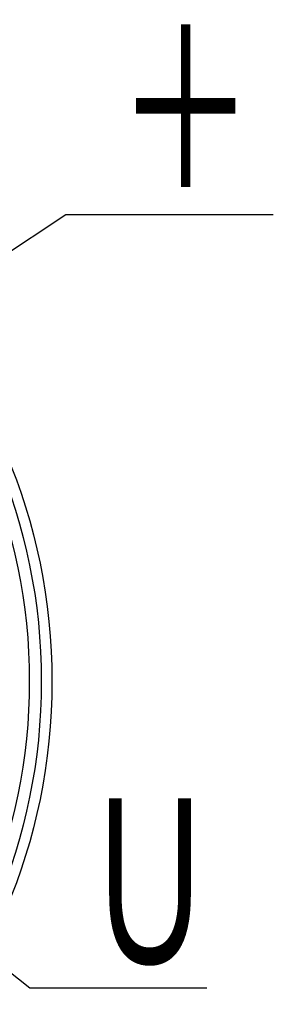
# Model space of a CAD drawing. Header units: millimetres. Extents: x 0 to 1733, y 0 to 1188.
# Tile 14 of 157: x 648 to 671, y 335 to 424. Entities that reach past the tile are written whole.
import ezdxf

# ---------------------------------------------------------------- set-up
doc = ezdxf.new("R2010")
doc.units = ezdxf.units.MM
doc.header["$LTSCALE"] = 0.727559
doc.layers.add('NoLayerName_001', color=7, linetype='Continuous')
doc.layers.add('NoLayerName_004', color=7, linetype='Continuous')
doc.styles.get("Standard").update_dxf_attribs({"font": 'txt', "bigfont": 'extfont2'})
doc.dimstyles.get("Standard").update_dxf_attribs({"dimtxt": 2.5, "dimasz": 2.5, "dimexe": 1, "dimexo": 1, "dimtad": 1, "dimdec": 3, "dimzin": 0, "dimdsep": 46, "dimtxsty": 'Standard', "dimcen": 2.5, "dimadec": 3, "dimazin": 0, "dimtfac": 0.75, "dimtdec": 3, "dimtmove": 0, "dimatfit": 3, "dimfxl": 1, "dimarcsym": 0})

msp = doc.modelspace()

# ---------------------------------------------------------------- linework, layer by layer
at = {"layer": 'NoLayerName_001', "color": 7, "linetype": 'Continuous', "lineweight": 25}
msp.add_circle((598.47196234, 364.35411957), 50.76, dxfattribs=at)
at = {"layer": 'NoLayerName_004', "color": 7, "linetype": 'Continuous', "lineweight": 25}
for radius in [52.8, 51.83999968]:
    msp.add_circle((598.47196234, 364.35411957), radius, dxfattribs=at)

# ---------------------------------------------------------------- texts
at = {"layer": 'NoLayerName_001', "color": 3, "linetype": 'Continuous', "lineweight": 13, "char_height": 16.8, "attachment_point": 7, "line_spacing_factor": 0.742857}
for s, insert in [('\\A1;\\W0.6667;＋', (657.15226799, 407.01044459)), ('\\A1;\\W0.6667;Ｕ', (653.90171831, 337.37241785))]:
    msp.add_mtext(s, dxfattribs=dict(at, insert=insert))

# ---------------------------------------------------------------- leaders
at = {"layer": 'NoLayerName_001', "color": 3, "linetype": 'Continuous', "lineweight": 13, "annotation_type": 0, "has_hookline": 1, "hookline_direction": 0}
for points, text_width in [([(617.30928699, 383.19144422), (652.52726799, 406.38544459), (656.52726799, 406.38544459)], 14.03430168), ([(614.07196234, 364.35411957), (649.27671831, 336.74741785), (653.27671831, 336.74741785)], 11.3125656)]:
    msp.add_leader(points, dimstyle='Standard', override={"dimtxt": 16.8, "dimasz": 4, "dimldrblk": 'DOT'}, dxfattribs=dict(at, text_width=text_width))

doc.saveas('drawing.dxf')
